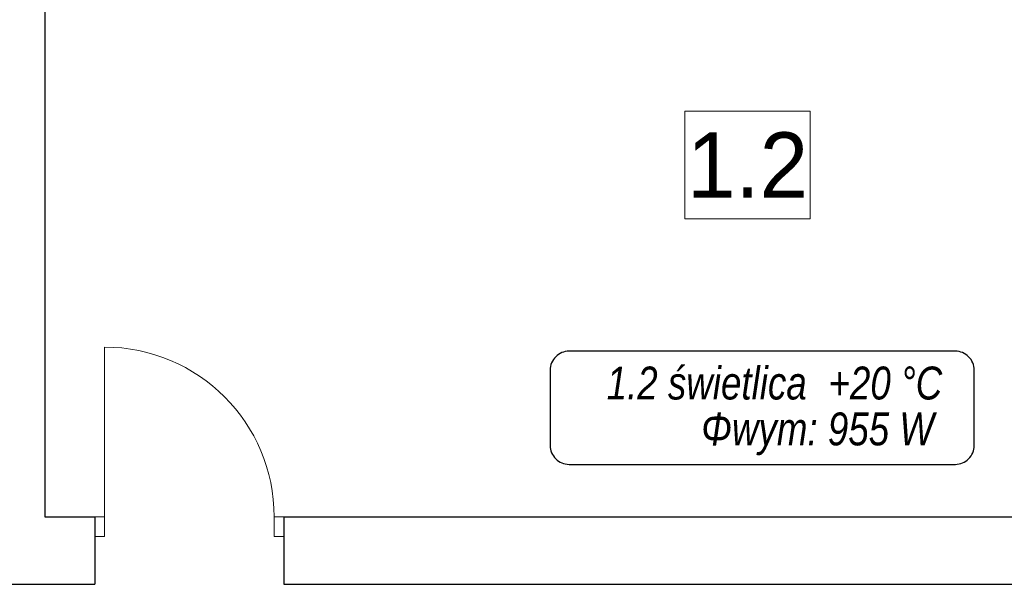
# Model space of a CAD drawing. Extents: x -440864 to -355682, y 13652 to 155872.
# Tile 69 of 179: x -426800 to -422272, y 66594 to 69189. Entities that reach past the tile are written whole.
import ezdxf
from ezdxf.lldxf.tags import DXFTag

# ---------------------------------------------------------------- set-up
doc = ezdxf.new("R2010")
doc.units = 0
doc.header["$MEASUREMENT"] = 0
doc.set_wipeout_variables(frame=1)
doc.layers.add('#podkład', color=252, linetype='Continuous')
doc.layers.add('IS_Text_Konstrukcji', color=7, linetype='Continuous')
for name, color, linetype, lineweight in [('INWENT OPISY_Nr_Pióra__21', 252, 'Continuous', 9), ('INWENT. DRZWI_Nr_Pióra__5', 252, 'Continuous', 13), ('INWENT.ŚCIANY_Nr_Pióra__1', 252, 'Continuous', 25)]:
    doc.layers.add(name, color=color, linetype=linetype, lineweight=lineweight)
doc.styles.add('GENERATED_STYLE_3', font='txt')
doc.styles.get("Standard").update_dxf_attribs({"font": 'arial.ttf', "width": 0.8, "bigfont": 'BIGFONT.SHX'})
tags = doc.linetypes.add('SOLID', pattern=[10, 10, 0]).pattern_tags.tags
tags[6:7] = [DXFTag(74, 4), DXFTag(75, 0), DXFTag(340, '0'), DXFTag(46, 0.0), DXFTag(50, 0.0), DXFTag(44, 0.0), DXFTag(45, 0.0)]
tags[4:5] = [DXFTag(74, 4), DXFTag(75, 0), DXFTag(340, '0'), DXFTag(46, 0.0), DXFTag(50, 0.0), DXFTag(44, 0.0), DXFTag(45, 0.0)]

# ---------------------------------------------------------------- blocks, each defined once
blk = doc.blocks.new('piętro')
at = {"layer": 'INWENT. DRZWI_Nr_Pióra__5', "color": 252, "linetype": 'Continuous'}
for p, q in [((-426409.9, 60404.3), (-426409.9, 61184.3)), ((-426454.9, 60404.3), (-426409.9, 60404.3)), ((-426409.9, 60404.3), (-426409.9, 60314.3)), ((-425584.9, 60404.3), (-425629.9, 60404.3)), ((-425629.9, 60404.3), (-425629.9, 60314.3)), ((-426409.9, 60314.3), (-426454.9, 60314.3)), ((-425629.9, 60314.3), (-425584.9, 60314.3))]:
    blk.add_line(p, q, dxfattribs=at)
blk.add_arc((-426409.9, 60404.3), 780, 0, 90, dxfattribs=at)
at = {"layer": 'INWENT.ŚCIANY_Nr_Pióra__1', "color": 252, "linetype": 'Continuous'}
for p, q in [((-426684.9, 64014.3), (-426684.9, 60404.3)), ((-426684.9, 60404.3), (-426454.9, 60404.3)), ((-426454.9, 60404.3), (-426454.9, 60094.3)), ((-425584.9, 60404.3), (-425584.9, 60094.3)), ((-425584.9, 60404.3), (-420044.9, 60404.3)), ((-428344.9, 60094.3), (-426454.9, 60094.3)), ((-425584.9, 60094.3), (-420354.9, 60094.3))]:
    blk.add_line(p, q, dxfattribs=at)
at = {"color": 252, "linetype": 'Continuous', "ltscale": 1716582.76648918}
blk.add_wipeout([(-423740.6, 62268.4), (-423164.6, 62268.4), (-423164.6, 61774.3), (-423740.6, 61774.3)], dxfattribs=at).dxf.layer = 'INWENT OPISY_Nr_Pióra__21'
at = {"layer": 'INWENT OPISY_Nr_Pióra__21', "color": 252, "linetype": 'Continuous', "flags": 128}
blk.add_lwpolyline([(-423740.6, 62268.4), (-423164.6, 62268.4), (-423164.6, 61774.3), (-423740.6, 61774.3)], close=True, dxfattribs=at)
at = {"layer": 'INWENT OPISY_Nr_Pióra__21', "color": 252, "linetype": 'Continuous', "insert": (-423452.6, 61871.4), "char_height": 300, "attachment_point": 8, "style": 'GENERATED_STYLE_3'}
blk.add_mtext('{1.2 }', dxfattribs=at)

msp = doc.modelspace()

# ---------------------------------------------------------------- block references
at = {"layer": '#podkład', "color": 3, "lineweight": 50}
msp.add_blockref('piętro', (0, 6500), dxfattribs=at)

# ---------------------------------------------------------------- next in the draw order: linework, layer by layer
at = {"layer": 'IS_Text_Konstrukcji', "linetype": 'SOLID', "ltscale": 10}
msp.add_lwpolyline([(-424273.7, 67145.5), (-422497, 67145.5, 0.414214), (-422410.4, 67232.2), (-422410.4, 67578.8, 0.414214), (-422497, 67665.5), (-424273.7, 67665.5, 0.414214), (-424360.4, 67578.8), (-424360.4, 67232.2, 0.414214), (-424273.7, 67145.5)], format="xyb", dxfattribs=at)

# ---------------------------------------------------------------- next in the draw order: texts
at = {"layer": 'IS_Text_Konstrukcji', "linetype": 'SOLID', "ltscale": 10, "char_height": 151.2}
for s, insert, attachment_point in [('\\fArial|b0|i1;1.2 świetlica', (-423180.4, 67441.5), 9), ('\\fArial|b0|i1;+20 °C', (-423080.4, 67441.5), 7), ('\\fArial|b0|i1;Φwym: 955 W', (-423130.4, 67383.9), 2)]:
    msp.add_mtext(s, dxfattribs=dict(at, insert=insert, attachment_point=attachment_point))

doc.saveas('drawing.dxf')
